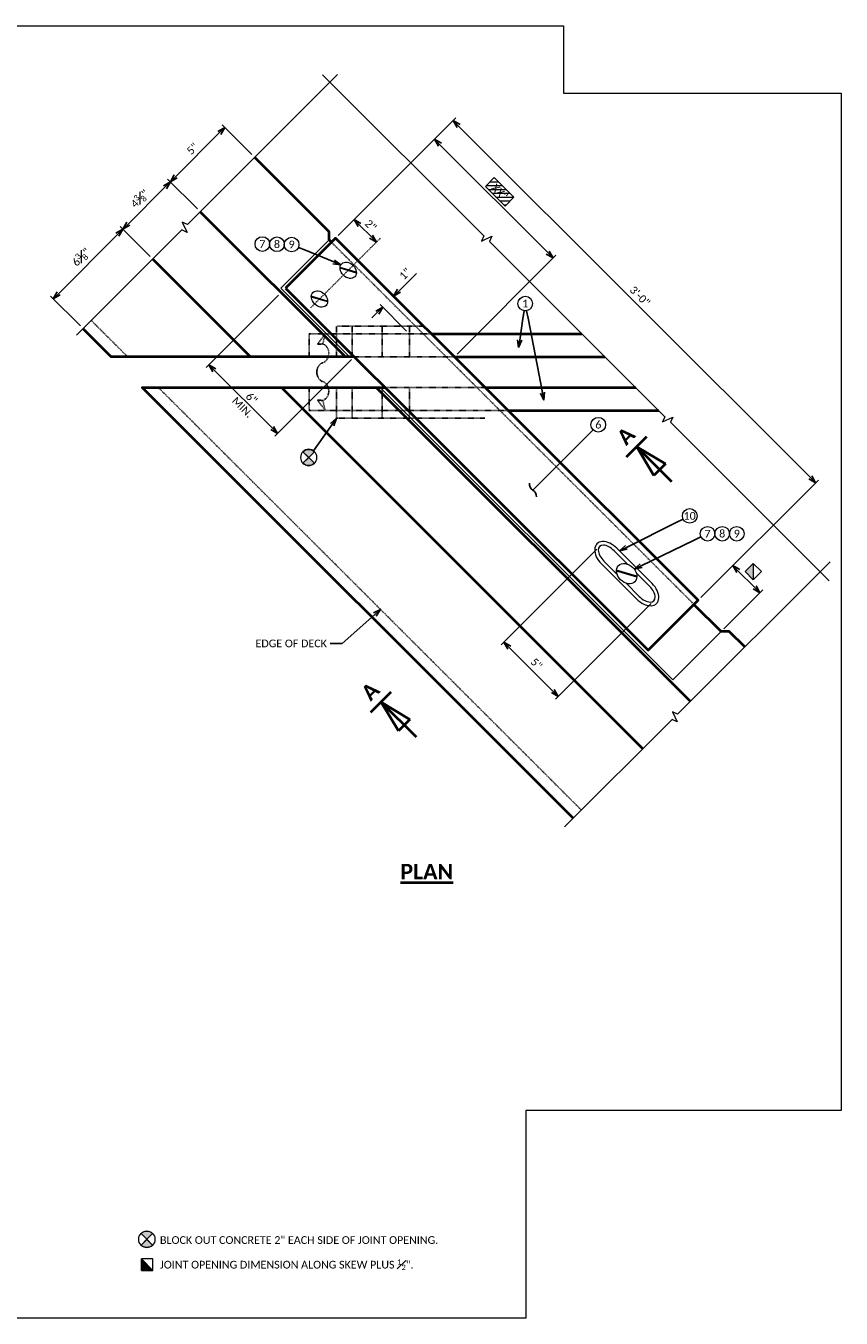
# Model space of a CAD drawing. Header units: metres. Extents: x -113 to 509, y -50 to 519.
# Tile 239 of 240: x 106 to 265, y 267 to 519. Entities that reach past the tile are written whole.
import ezdxf
from ezdxf import colors
from ezdxf.entities.mleader import LeaderData, LeaderLine
from ezdxf.enums import TextEntityAlignment as Align
from ezdxf.math import Vec2, Vec3

# ---------------------------------------------------------------- set-up
doc = ezdxf.new("R2010")
doc.units = ezdxf.units.M
doc.header["$MEASUREMENT"] = 0
doc.linetypes.add('Wisdot2', pattern=[0.125, 0.0625, -0.0625])
doc.linetypes.add('Wisdot4', pattern=[0.28125, 0.125, -0.0625, 0.03125, -0.0625])
for name, color, linetype, lineweight in [('B_ANNO', 7, 'Continuous', 18), ('B_ANNO_BREAK', 7, 'Continuous', 18), ('B_ANNO_DIM', 7, 'Continuous', 18), ('B_ANNO_SYMB', 7, 'Continuous', 18), ('B_ANNO_TEXT', 7, 'Continuous', 18), ('B_ANNO_TEXT_TITLE', 7, 'Continuous', 40), ('B_CNTR', 1, 'Wisdot4', 18), ('B_DETAIL', 7, 'Continuous', 18), ('B_DETAIL_HIDDEN', 7, 'Wisdot2', 25), ('B_DETAIL_OBJ', 7, 'Continuous', 40)]:
    doc.layers.add(name, color=color, linetype=linetype, lineweight=lineweight)
doc.layers.add('B_ANNO_DESIGN_NOTES', color=1, linetype='Continuous', lineweight=18, true_color=0xff0000)
doc.layers.add('B_ANNO_NOPLOT', color=47, linetype='Continuous', lineweight=18, plot=False)
doc.styles.add('Annotative', font='calibri.ttf', dxfattribs={"height": 0.0625})
doc.styles.get("Standard").update_dxf_attribs({"font": 'calibri.ttf'})
doc.styles.add('Title', font='calibrib.ttf', dxfattribs={"height": 0.125})
doc.dimstyles.new('Annotative', dxfattribs={"dimscale": 0, "dimtxt": 0.0625, "dimasz": 0.0625, "dimexe": 0.03125, "dimexo": 0.03125, "dimgap": 0.03125, "dimtad": 1, "dimdec": 3, "dimzin": 3, "dimdsep": 46, "dimlunit": 4, "dimtxsty": 'Standard', "dimblk": 'OPEN30', "dimcen": 0.03125, "dimaunit": 1, "dimadec": 0, "dimazin": 3, "dimtfac": 0.75, "dimtdec": 3, "dimtofl": 0, "dimtmove": 0, "dimatfit": 3, "dimldrblk": 'OPEN30', "dimfxl": 1, "dimtfill": 1, "dimfrac": 1, "dimtolj": 1, "dimtzin": 0, "dimarcsym": 0})

# ---------------------------------------------------------------- blocks, each defined once
blk = doc.blocks.new('square half solid')
at = {"layer": 'B_ANNO_SYMB'}
blk.add_hatch(color=256, dxfattribs=at).paths.add_polyline_path([(-1.125, 1.125), (1.125, -1.125), (-1.125, -1.125)])
at = {"layer": 'B_ANNO_SYMB', "flags": 128}
for points in [[(-1.125, -1.125), (1.125, -1.125), (1.125, 1.125), (-1.125, 1.125), (-1.125, -1.125)], [(-1.125, 1.125), (1.125, -1.125), (-1.125, -1.125), (-1.125, 1.125)]]:
    blk.add_lwpolyline(points, dxfattribs=at)
blk = doc.blocks.new('circle half diag solid')
at = {"layer": 'B_ANNO_SYMB'}
h = blk.add_hatch(color=256, dxfattribs=at)
h.dxf.hatch_style = 1
h.paths.add_polyline_path([(1.12, 1.12), (1.12, 1.12, 0.414216), (-1.12, 1.12), (-1.12, 1.12), (0, 0)])
h.paths.add_polyline_path([(0, 0), (-1.12, -1.12, 0.413943), (1.12, -1.12)])
for p, q in [((-1.12, 1.12), (1.12, -1.12)), ((1.12, 1.12), (-1.12, -1.12))]:
    blk.add_line(p, q, dxfattribs=at)
at = {"layer": 'B_ANNO_SYMB', "flags": 128}
for points in [[(0, 0), (1.12, 1.12), (1.12, 1.12, 0.414216), (-1.12, 1.12), (-1.12, 1.12), (0, 0)], [(1.12, -1.12), (0, 0), (-1.12, -1.12), (-1.12, -1.12, 0.414211), (1.12, -1.12)]]:
    blk.add_lwpolyline(points, format="xyb", dxfattribs=at)
at = {"layer": 'B_ANNO_SYMB'}
blk.add_circle((0, 0), 1.59, dxfattribs=at)
blk = doc.blocks.new('INS_JTSS_SLPFAC_BASE')
at = {"layer": 'B_ANNO_NOPLOT', "flags": 128}
blk.add_lwpolyline([(0, 0), (0, 252), (323.9277, 252), (323.9277, 238.8552), (378, 238.8552), (378, 40.4996), (316.5708, 40.4996), (316.5708, 0)], close=True, dxfattribs=at)
for name, p in [('circle half diag solid', (242.731, 15.375)), ('square half solid', (242.796, 10.4453))]:
    blk.add_blockref(name, p)
at = {"layer": 'B_ANNO_DIM', "lineweight": 30}
for tag, p in [('BAR1', (10.7294, -248.1165)), ('BAR3', (129.0984, -257.5272))]:
    blk.add_attdef(tag, text='', height=1.5, dxfattribs=at).set_placement(p, align=Align.TOP_LEFT)
at = {"layer": 'B_ANNO_DIM', "style": 'Annotative'}
for tag, p in [('BAR2', (96.1024, -274.8563)), ('BAR4', (122.9444, -296.1127))]:
    blk.add_attdef(tag, text='', height=1.5, dxfattribs=at).set_placement(p, align=Align.TOP_LEFT)
at = {"layer": 'B_ANNO_TEXT', "insert": (245.294, 15.979), "char_height": 1.5, "width": 114.451269, "attachment_point": 1, "line_spacing_factor": 0.9, "style": 'Annotative'}
blk.add_mtext('BLOCK OUT CONCRETE 2" EACH SIDE OF JOINT OPENING.\\P\\P{\\A1;JOINT OPENING DIMENSION ALONG SKEW PLUS \\H0.7x;\\S1#2;\\H1.42857x;".}', dxfattribs=at)
at = {"layer": 'B_ANNO_TEXT', "style": 'Annotative'}
for tag, p in [('SS', (321.0554, -84.683)), ('BID#', (275.9705, -312.1489))]:
    blk.add_attdef(tag, p, '', height=1.5, dxfattribs=at)
blk.add_attdef('DIM3', text='', height=1.5, rotation=90, dxfattribs=at).set_placement((10.1258, -92.6066), align=Align.MIDDLE_CENTER)
blk = doc.blocks.new('seal - plan hidden')
at = {"layer": 'B_DETAIL_HIDDEN', "ltscale": 0.5}
for p, q in [((1.05, 5.43), (-0.45, 7.43)), ((-0.45, 7.43), (0, 5.52)), ((0, 5.52), (1.05, 5.43)), ((1.05, -5.43), (-0.45, -7.43)), ((-0.45, -7.43), (0, -5.52)), ((0, -5.52), (1.05, -5.43))]:
    blk.add_line(p, q, dxfattribs=at)
for centre, major_axis, end_param in [((0.35, 3.68), (0, 1.89), 2.905277), ((-0.35, 0), (0, -1.89), 2.905276), ((0.35, -3.68), (0, 1.89), 2.905277)]:
    blk.add_ellipse(centre, major_axis=major_axis, ratio=0.8, start_param=0.236316, end_param=end_param, dxfattribs=at)
blk = doc.blocks.new('*U116')
at = {"layer": 'B_ANNO', "lineweight": 40}
for p, q in [((-1.404, -1.5), (1.404, -1.5)), ((-0.79125, -4.665), (0, -1.5)), ((0, -6.353), (0, -1.5)), ((0, -1.5), (0.79125, -4.665)), ((0.79125, -4.665), (-0.79125, -4.665))]:
    blk.add_line(p, q, dxfattribs=at)
at = {"style": 'Title'}
blk.add_attdef('A', text='', height=1.5, dxfattribs=at).set_placement((0, 0), align=Align.MIDDLE_CENTER)
blk = doc.blocks.new('_Open30')
at = {"color": 0, "linetype": 'ByBlock', "lineweight": -2}
for p, q in [((-1, 0.27), (0, 0)), ((0, 0), (-1, -0.27)), ((0, 0), (-1, 0))]:
    blk.add_line(p, q, dxfattribs=at)
blk = doc.blocks.new('*D2778')
at = {"layer": 'B_ANNO_DIM', "color": 0, "lineweight": -2, "transparency": 16777216}
for p, q in [((280.03, 211.13), (302.95, 234.05)), ((303.48, 232.45), (371.98, 163.96)), ((350.66, 140.51), (373.57, 163.43))]:
    blk.add_line(p, q, dxfattribs=at)
at = {"layer": 'Defpoints', "color": 0, "transparency": 16777216}
for p in [(279.5, 210.6), (373.04, 162.9), (350.13, 139.98)]:
    blk.add_point(p, dxfattribs=at)
at = {"layer": 'B_ANNO_DIM', "color": 0, "lineweight": -2, "transparency": 16777216, "xscale": 1.5, "yscale": 1.5, "zscale": 1.5}
for p, rotation in [((302.42, 233.52), 135.00500567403), ((373.04, 162.9), 315.00500567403)]:
    blk.add_blockref('_Open30', p, dxfattribs=dict(at, rotation=rotation))
at = {"layer": 'B_ANNO_DIM', "color": 0, "transparency": 16777216, "insert": (338.8, 199.28), "char_height": 1.5, "attachment_point": 5, "rotation": 315.005, "bg_fill": 3, "box_fill_scale": 1.25, "bg_fill_color": 256, "bg_fill_true_color": 13158600, "bg_fill_transparency": 0}
blk.add_mtext('\\A1;3\'-0"', dxfattribs=at)
blk = doc.blocks.new('*D2780')
at = {"layer": 'B_ANNO_DIM', "color": 0, "lineweight": -2, "transparency": 16777216}
blk.add_line((286.42, 210.9), (284.17, 213.15), dxfattribs=at)
at = {"layer": 'Defpoints', "color": 0, "transparency": 16777216}
for p in [(283.11, 214.21), (283.11, 214.21), (287.48, 209.84)]:
    blk.add_point(p, dxfattribs=at)
at = {"layer": 'B_ANNO_DIM', "color": 0, "lineweight": -2, "transparency": 16777216, "xscale": 1.5, "yscale": 1.5, "zscale": 1.5}
for p, rotation in [((283.11, 214.21), 135.00500567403), ((287.48, 209.84), 315.00500567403)]:
    blk.add_blockref('_Open30', p, dxfattribs=dict(at, rotation=rotation))
at = {"layer": 'B_ANNO_DIM', "color": 0, "transparency": 16777216, "insert": (286.36, 213.09), "char_height": 1.5, "attachment_point": 5, "rotation": 315.005, "bg_fill": 3, "box_fill_scale": 1.25, "bg_fill_color": 256, "bg_fill_true_color": 13158600, "bg_fill_transparency": 0}
blk.add_mtext('\\A1;2"', dxfattribs=at)
blk = doc.blocks.new('*D2803')
at = {"layer": 'B_ANNO_DIM', "color": 0, "lineweight": -2, "transparency": 16777216}
for p, q in [((263.2, 226.89), (257.38, 232.71)), ((256.85, 231.12), (248.37, 222.64)), ((252.59, 216.29), (246.78, 222.1))]:
    blk.add_line(p, q, dxfattribs=at)
at = {"layer": 'Defpoints', "color": 0, "transparency": 16777216}
for p in [(263.73, 226.36), (247.31, 221.57), (253.13, 215.76)]:
    blk.add_point(p, dxfattribs=at)
at = {"layer": 'B_ANNO_DIM', "color": 0, "lineweight": -2, "transparency": 16777216, "xscale": 1.5, "yscale": 1.5, "zscale": 1.5}
for p, rotation in [((257.91, 232.18), 45.00500567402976), ((247.31, 221.57), 225.0050056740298)]:
    blk.add_blockref('_Open30', p, dxfattribs=dict(at, rotation=rotation))
at = {"layer": 'B_ANNO_DIM', "color": 0, "transparency": 16777216, "insert": (251.62, 228.03), "char_height": 1.5, "attachment_point": 5, "rotation": 45.005, "bg_fill": 3, "box_fill_scale": 1.25, "bg_fill_color": 256, "bg_fill_true_color": 13158600, "bg_fill_transparency": 0}
blk.add_mtext('\\A1;5"', dxfattribs=at)
blk = doc.blocks.new('*D2711')
at = {"layer": 'B_ANNO_DIM', "color": 0, "lineweight": -2, "transparency": 16777216}
for p, q in [((237.01, 211.28), (225.56, 199.83)), ((229.79, 193.48), (223.97, 199.3))]:
    blk.add_line(p, q, dxfattribs=at)
at = {"layer": 'Defpoints', "color": 0, "transparency": 16777216}
for p in [(238.07, 212.34), (224.5, 198.77), (230.32, 192.95)]:
    blk.add_point(p, dxfattribs=at)
at = {"layer": 'B_ANNO_DIM', "color": 0, "lineweight": -2, "transparency": 16777216, "xscale": 1.5, "yscale": 1.5, "zscale": 1.5}
for p, rotation in [((238.07, 212.34), 45.00500567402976), ((224.5, 198.77), 225.0050056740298)]:
    blk.add_blockref('_Open30', p, dxfattribs=dict(at, rotation=rotation))
at = {"layer": 'B_ANNO_DIM', "color": 0, "transparency": 16777216, "insert": (229.93, 206.9), "char_height": 1.5, "attachment_point": 5, "rotation": 45.005, "bg_fill": 3, "box_fill_scale": 1.25, "bg_fill_color": 256, "bg_fill_true_color": 13158600, "bg_fill_transparency": 0}
blk.add_mtext('\\A1;6{\\H0.75x;\\S3#8;}"', dxfattribs=at)
blk = doc.blocks.new('*D2547')
at = {"layer": 'B_ANNO_DIM', "color": 0, "lineweight": -2, "transparency": 16777216}
for p, q in [((299.83, 228.8), (320.84, 207.79)), ((303.17, 187.99), (322.43, 207.26))]:
    blk.add_line(p, q, dxfattribs=at)
at = {"layer": 'Defpoints', "color": 0, "transparency": 16777216}
for p in [(298.77, 229.87), (321.9, 206.73), (302.64, 187.46)]:
    blk.add_point(p, dxfattribs=at)
at = {"layer": 'B_ANNO_DIM', "color": 0, "lineweight": -2, "transparency": 16777216, "xscale": 1.5, "yscale": 1.5, "zscale": 1.5}
for p, rotation in [((298.77, 229.87), 135.00500567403), ((321.9, 206.73), 315.00500567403)]:
    blk.add_blockref('_Open30', p, dxfattribs=dict(at, rotation=rotation))
blk = doc.blocks.new('*D2534')
at = {"layer": 'B_ANNO_DIM', "color": 0, "lineweight": -2, "transparency": 16777216}
for p, q in [((291.88, 200.34), (295.25, 203.71)), ((293.35, 192.49), (288.16, 197.68)), ((287.63, 196.09), (286.57, 195.03))]:
    blk.add_line(p, q, dxfattribs=at)
at = {"layer": 'Defpoints', "color": 0, "transparency": 16777216}
for p in [(290.82, 199.28), (290.82, 199.28), (293.88, 191.96)]:
    blk.add_point(p, dxfattribs=at)
at = {"layer": 'B_ANNO_DIM', "color": 0, "lineweight": -2, "transparency": 16777216, "xscale": 1.5, "yscale": 1.5, "zscale": 1.5}
for p, rotation in [((290.82, 199.28), 225.0050056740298), ((288.69, 197.15), 45.00500567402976)]:
    blk.add_blockref('_Open30', p, dxfattribs=dict(at, rotation=rotation))
at = {"layer": 'B_ANNO_DIM', "color": 0, "transparency": 16777216, "insert": (293.03, 203.62), "char_height": 1.5, "attachment_point": 5, "rotation": 45.005, "bg_fill": 3, "box_fill_scale": 1.25, "bg_fill_color": 256, "bg_fill_true_color": 13158600, "bg_fill_transparency": 0}
blk.add_mtext('\\A1;1"', dxfattribs=at)
blk = doc.blocks.new('*D2504')
at = {"layer": 'B_ANNO_DIM', "color": 0, "lineweight": -2, "transparency": 16777216}
for p, q in [((361.12, 142.52), (357.96, 145.69)), ((355.15, 134.43), (362.72, 141.99))]:
    blk.add_line(p, q, dxfattribs=at)
at = {"layer": 'Defpoints', "color": 0, "transparency": 16777216}
for p in [(356.9, 146.75), (356.9, 146.75), (354.62, 133.9)]:
    blk.add_point(p, dxfattribs=at)
at = {"layer": 'B_ANNO_DIM', "color": 0, "lineweight": -2, "transparency": 16777216, "xscale": 1.5, "yscale": 1.5, "zscale": 1.5}
for p, rotation in [((356.9, 146.75), 135.00500567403), ((362.19, 141.46), 315.00500567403)]:
    blk.add_blockref('_Open30', p, dxfattribs=dict(at, rotation=rotation))
blk = doc.blocks.new('_Integral')
at = {"color": 0, "linetype": 'ByBlock', "lineweight": -2}
for centre, start, end in [((0.439, 0.118), 129, 195), ((-0.439, -0.118), 309, 15)]:
    blk.add_arc(centre, 0.454, start, end, dxfattribs=at)
blk = doc.blocks.new('screw head - plan')
at = {"layer": 'B_DETAIL'}
for p, q in [((-0.854, 1.402), (0.72, -1.52)), ((-0.724, 1.528), (0.852, -1.394))]:
    blk.add_line(p, q, dxfattribs=at)
blk.add_ellipse((-0.002, 0.004), major_axis=(0, -1.8), ratio=0.75, dxfattribs=at)
blk = doc.blocks.new('*D2728')
at = {"layer": 'B_ANNO_DIM', "color": 0, "lineweight": -2, "transparency": 16777216}
for p, q in [((268.37, 199.46), (254.29, 185.38)), ((282.62, 186.93), (267.68, 171.99)), ((255.88, 184.85), (267.15, 173.58))]:
    blk.add_line(p, q, dxfattribs=at)
at = {"layer": 'Defpoints', "color": 0, "transparency": 16777216}
for p in [(268.9, 199.99), (283.15, 187.46), (268.21, 172.52)]:
    blk.add_point(p, dxfattribs=at)
at = {"layer": 'B_ANNO_DIM', "color": 0, "lineweight": -2, "transparency": 16777216, "xscale": 1.5, "yscale": 1.5, "zscale": 1.5}
for p, rotation in [((254.82, 185.91), 135.0050056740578), ((268.21, 172.52), 315.0050056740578)]:
    blk.add_blockref('_Open30', p, dxfattribs=dict(at, rotation=rotation))
at = {"layer": 'B_ANNO_DIM', "color": 0, "transparency": 16777216, "insert": (262.25, 178.49), "char_height": 1.5, "attachment_point": 5, "rotation": 315.005}
blk.add_mtext('\\A1;6"\\PMIN.', dxfattribs=at)
blk = doc.blocks.new('*D2526')
at = {"layer": 'B_ANNO_DIM', "color": 0, "lineweight": -2, "transparency": 16777216}
for p, q in [((330.4, 149.95), (311.76, 131.3)), ((341.01, 139.34), (322.36, 120.7)), ((321.83, 122.29), (313.35, 130.77))]:
    blk.add_line(p, q, dxfattribs=at)
at = {"layer": 'Defpoints', "color": 0, "transparency": 16777216}
for p in [(330.93, 150.48), (341.54, 139.87), (312.29, 131.83)]:
    blk.add_point(p, dxfattribs=at)
at = {"layer": 'B_ANNO_DIM', "color": 0, "lineweight": -2, "transparency": 16777216, "xscale": 1.5, "yscale": 1.5, "zscale": 1.5}
for p, rotation in [((312.29, 131.83), 135.0050056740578), ((322.89, 121.23), 315.0050056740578)]:
    blk.add_blockref('_Open30', p, dxfattribs=dict(at, rotation=rotation))
at = {"layer": 'B_ANNO_DIM', "color": 0, "transparency": 16777216, "insert": (318.66, 127.6), "char_height": 1.5, "attachment_point": 5, "rotation": 315.005, "bg_fill": 3, "box_fill_scale": 1.25, "bg_fill_color": 256, "bg_fill_true_color": 13158600, "bg_fill_transparency": 0}
blk.add_mtext('\\A1;5"', dxfattribs=at)
blk = doc.blocks.new('screw head with slot - plan')
at = {"layer": 'B_DETAIL'}
for p, q in [((-2.14, -4.86), (-2.14, 4.85)), ((-1.42, 1.22), (-1.42, 4.85)), ((1.42, 1.23), (1.42, 4.85)), ((2.14, -4.86), (2.14, 4.85)), ((-1.06, 1.75), (0.9, -1.9)), ((-0.9, 1.9), (1.07, -1.75)), ((-1.42, -4.86), (-1.42, -1.22)), ((1.42, -4.86), (1.42, -1.23))]:
    blk.add_line(p, q, dxfattribs=at)
for centre, major_axis, ratio in [((0, 4.85), (0, -3.37), 0.634157), ((0, 4.85), (0, -2.65), 0.534693), ((0, -4.85), (0, 3.37), 0.634157), ((0, -4.85), (0, 2.65), 0.534693)]:
    blk.add_ellipse(centre, major_axis=major_axis, ratio=ratio, start_param=1.570796, end_param=4.712389, dxfattribs=at)
blk.add_ellipse((0, 0), major_axis=(0, -2.25), ratio=0.75, dxfattribs=at)
blk = doc.blocks.new('*D2587')
at = {"layer": 'B_ANNO_DIM', "color": 0, "lineweight": -2, "transparency": 16777216}
for p, q in [((246.25, 220.51), (239.13, 213.4)), ((243.36, 207.05), (237.54, 212.87))]:
    blk.add_line(p, q, dxfattribs=at)
at = {"layer": 'Defpoints', "color": 0, "transparency": 16777216}
for p in [(247.31, 221.57), (238.07, 212.34), (243.89, 206.52)]:
    blk.add_point(p, dxfattribs=at)
at = {"layer": 'B_ANNO_DIM', "color": 0, "lineweight": -2, "transparency": 16777216, "xscale": 1.5, "yscale": 1.5, "zscale": 1.5}
for p, rotation in [((247.31, 221.57), 45.00500567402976), ((238.07, 212.34), 225.0050056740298)]:
    blk.add_blockref('_Open30', p, dxfattribs=dict(at, rotation=rotation))
at = {"layer": 'B_ANNO_DIM', "color": 0, "transparency": 16777216, "insert": (241.34, 218.3), "char_height": 1.5, "attachment_point": 5, "rotation": 45.005, "bg_fill": 3, "box_fill_scale": 1.25, "bg_fill_color": 256, "bg_fill_true_color": 13158600, "bg_fill_transparency": 0}
blk.add_mtext('\\A1;4{\\H0.75x;\\S3#8;}"', dxfattribs=at)
blk = doc.blocks.new('*U2432')
at = {"layer": 'B_ANNO_BREAK', "flags": 128}
for points in [[(279.905, 242.5404), (250.6245, 213.2548), (249.6301, 213.7184), (250.5576, 211.7298), (249.5633, 212.1934), (229.0597, 191.6863)], [(276.9769, 242.462), (308.4167, 211.0277), (307.9531, 210.0334), (309.9417, 210.9609), (309.4781, 209.9665), (343.6707, 175.7799), (343.2071, 174.7856), (345.1956, 175.7131), (344.7321, 174.7187), (375.6995, 143.7567)], [(375.8346, 147.5015), (346.1191, 117.7807), (345.1247, 118.2443), (346.0522, 116.2557), (345.0579, 116.7193), (324.1256, 95.7834)]]:
    blk.add_lwpolyline(points, dxfattribs=at)
at = {"layer": 'B_ANNO_NOPLOT', "flags": 128}
blk.add_lwpolyline([(0, 0), (0, 252), (323.9277, 252), (323.9277, 238.8552), (378, 238.8552), (378, 40.4996), (316.5708, 40.4996), (316.5708, 0)], close=True, dxfattribs=at)
blk.add_lwpolyline([(0, 0), (0, 252), (323.9277, 252), (323.9277, 238.8552), (378, 238.8552), (378, 40.4996), (316.5708, 40.4996), (316.5708, 0)], close=True, dxfattribs=at)
at = {"layer": 'B_ANNO_SYMB'}
for centre in [(265.2364, 209.4513), (268.087, 209.4029), (270.9377, 209.3545)]:
    blk.add_circle(centre, 1.4255, dxfattribs=at)
at = {"layer": 'B_DETAIL_HIDDEN'}
for p, q in [((238.989, 187.464), (231.9124, 194.5394)), ((274.3832, 191.964), (298.1366, 191.964)), ((274.3832, 187.464), (274.3832, 191.964)), ((296.4891, 193.464), (279.7063, 193.464)), ((279.7063, 187.464), (279.7063, 193.464)), ((282.7098, 187.464), (282.7098, 193.464)), ((288.5681, 187.464), (288.5681, 193.464)), ((293.8841, 187.464), (293.8841, 193.464)), ((302.6376, 187.464), (283.1532, 187.464)), ((327.405, 99.0634), (244.99, 181.464)), ((274.3832, 176.964), (274.3832, 181.464)), ((279.7063, 175.464), (279.7063, 181.464)), ((282.7098, 175.464), (282.7098, 181.464)), ((288.5681, 175.464), (288.5681, 181.464)), ((308.639, 181.464), (289.1545, 181.464)), ((293.8841, 175.464), (293.8841, 181.464)), ((274.3832, 176.964), (313.14, 176.964)), ((308.5727, 175.464), (279.7063, 175.464))]:
    blk.add_line(p, q, dxfattribs=at)
at = {"layer": 'B_DETAIL_OBJ'}
for p, q in [((262.9455, 187.464), (243.8886, 206.5177)), ((298.1366, 191.964), (327.4837, 191.964)), ((302.6376, 187.464), (331.9845, 187.464)), ((308.639, 181.464), (337.9856, 181.464)), ((313.14, 176.964), (342.4864, 176.964))]:
    blk.add_line(p, q, dxfattribs=at)
at = {"layer": 'B_DETAIL_OBJ', "flags": 128}
for points in [[(278.7057, 209.7996), (278.239, 210.2663), (278.2389, 211.8572), (263.7305, 226.3631)], [(283.1532, 187.464), (235.8067, 187.464), (230.3215, 192.9483)], [(325.8142, 97.4723), (241.8078, 181.464), (289.1545, 181.464)], [(359.2251, 130.889), (356.2142, 133.8993), (354.6232, 133.8992), (349.3348, 139.1867)]]:
    blk.add_lwpolyline(points, dxfattribs=at)
at = {"color": 7, "linetype": 'Continuous', "lineweight": 18, "rotation": 180}
blk.add_blockref('seal - plan hidden', (277.014, 184.464), dxfattribs=at)
at = {"xscale": -1}
blk.add_blockref('circle half diag solid', (274.2643, 167.8291), dxfattribs=at)
at = {"layer": 'B_ANNO_DIM', "xscale": 2, "yscale": 2, "zscale": 2, "rotation": 45.00500567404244}
for p in [(336.0615, 172.0565), (286.259, 122.2454)]:
    blk.add_blockref('*U116', p, dxfattribs=at).add_auto_attribs({'A': 'A'})
at = {"layer": 'B_ANNO_TEXT', "char_height": 1.5, "width": 3.563823, "attachment_point": 5, "rotation": 359.028111, "style": 'Annotative'}
for s, insert in [('7', (265.2364, 209.4513)), ('8', (268.0887, 209.4152)), ('9', (270.9393, 209.3668))]:
    blk.add_mtext(s, dxfattribs=dict(at, insert=insert))
at = {"layer": 'B_ANNO_TEXT_TITLE', "insert": (292.1393, 88.5836, -1.6845), "char_height": 3, "attachment_point": 1, "line_spacing_factor": 0.8, "style": 'Title'}
blk.add_mtext('\\pxqc;{\\LPLAN}', dxfattribs=at)
at = {"layer": 'B_ANNO_DIM'}
ml = blk.add_multileader_mtext('Standard', dxfattribs=at)
ml.set_content('EDGE OF DECK', color=256)
ml.set_leader_properties()
ml.set_arrow_properties(name='OPEN30')
ml.build(insert=Vec2(0, 0))
ml.multileader.update_dxf_attribs({"text_right_attachment_type": 3, "dogleg_length": 0.0625, "arrow_head_size": 1.5, "scale": 24})
ctx = ml.context
ctx.base_point, ctx.scale, ctx.char_height, ctx.arrow_head_size, ctx.landing_gap_size, ctx.plane_origin = Vec3(263.1496, 131.5572), 24, 1.5, 1.5, 0.75, Vec3(289.2114, 131.5422)
ctx.right_attachment = 3
notes = []
notes.append((ctx, [(0, (1, 1, 0), (279.9623, 131.5422), (-1, 0), 1.5, [(0, [(288.2521, 138.2096), (280.8137, 131.5422), (280.388, 131.5422)], 0, [])])]))
ctx.mtext.insert, ctx.mtext.flow_direction = Vec3(263.8996, 132.3182), 5
for ctx, leaders in notes:
    for number, flags, end, landing, length, lines in leaders:
        leader = LeaderData()
        leader.index, (leader.has_last_leader_line, leader.has_dogleg_vector, leader.attachment_direction) = number, flags
        leader.last_leader_point, leader.dogleg_vector, leader.dogleg_length = Vec3(end), Vec3(landing), length
        for number, points, colour, breaks in lines:
            line = LeaderLine()
            line.index, line.vertices, line.color, line.breaks = number, Vec3.list(points), colors.encode_raw_color(colour), breaks
            leader.lines.append(line)
        ctx.leaders.append(leader)
dim = blk.add_linear_dim(base=(247.3057, 221.5745), p1=(263.7305, 226.3631), p2=(253.1252, 215.756), angle=225.005006, dimstyle='Annotative', override={"dimlfac": 0.333}, dxfattribs=at)
dim.commit()
dim.dimension.update_dxf_attribs({"geometry": '*D2803', "text_midpoint": (252.6925, 226.9623), "dimtype": 160})
for base, p1, p2, angle, override, picture, middle in [((373.0442, 162.9003), (279.5012, 210.5952), (350.1302, 139.9823), 315.005006, {"dimlfac": 0.361}, '*D2778', (338.8043, 199.2815)), ((224.502, 198.7668), (238.069, 212.3362), (230.3215, 192.9483), 225.005006, {"dimlfac": 0.333}, '*D2711', (229.9322, 206.9046))]:
    dim = blk.add_linear_dim(base=base, p1=p1, p2=p2, angle=angle, dimstyle='Annotative', override=override, dxfattribs=at)
    dim.commit()
    dim.dimension.update_dxf_attribs({"geometry": picture, "text_midpoint": middle})
at = {"layer": 'B_ANNO_DESIGN_NOTES'}
h = blk.add_hatch(dxfattribs=at)
h.set_pattern_fill('ANSI31', color=256, scale=6, angle=-44.943976)
h.set_pattern_definition([(0.05602, (-82.86356, 302.913), (-0.0007334, 0.7499996), [])])
h.paths.add_polyline_path([(312.5237, 216.8348), (314.2603, 218.5749), (310.4308, 222.397), (308.6941, 220.6569)])
blk.add_lwpolyline([(310.4308, 222.397), (314.2603, 218.5749), (312.5237, 216.8348), (308.6941, 220.6569)], close=True, dxfattribs=at)
at = {"layer": 'B_ANNO_SYMB'}
for centre in [(316.4463, 197.8405), (330.692, 174.2185), (348.4964, 156.438), (351.977, 152.958), (354.8281, 152.958), (357.6791, 152.958)]:
    blk.add_circle(centre, 1.4255, dxfattribs=at)
at = {"layer": 'B_DETAIL', "flags": 128}
blk.add_lwpolyline([(288.22, 181.464), (345.1987, 124.4991), (354.5972, 133.8992)], dxfattribs=at)
at = {"layer": 'B_DETAIL_OBJ'}
for p, q in [((281.4213, 187.464), (253.1248, 215.7556)), ((339.3812, 111.0417), (268.9466, 181.464)), ((348.6175, 120.2796), (287.4223, 181.464))]:
    blk.add_line(p, q, dxfattribs=at)
for name, p, rotation in [('screw head - plan', (281.9681, 204.3344), 225.0050056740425), ('screw head - plan', (276.3645, 198.7298), 225.0050056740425), ('square half solid', (360.8924, 145.5821), 315.0050056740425)]:
    blk.add_blockref(name, p, dxfattribs=dict(rotation=rotation))
at = {"layer": 'B_ANNO_TEXT', "char_height": 1.5, "width": 3.563823, "attachment_point": 5, "style": 'Annotative'}
for s, insert in [('1', (316.4463, 197.8405)), ('6', (330.692, 174.2185)), ('10', (348.4964, 156.438)), ('7', (351.977, 152.958)), ('8', (354.8295, 152.9703)), ('9', (357.6806, 152.9703))]:
    blk.add_mtext(s, dxfattribs=dict(at, insert=insert))
at = {"layer": 'B_ANNO_TEXT', "style": 'Annotative'}
blk.add_attdef('DIM2', text='', height=1.5, rotation=315.056024, dxfattribs=at).set_placement((311.4772, 219.6159), align=Align.MIDDLE_CENTER)
at = {"layer": 'B_ANNO_DIM'}
for base, p1, p2, text, override, picture, middle in [((321.9037, 206.7335), (298.7679, 229.8652), (302.6376, 187.464), ' ', {"dimlfac": 0.36}, '*D2547', (308.6202, 220.0146)), ((268.2137, 172.522), (268.8955, 199.9876), (283.1532, 187.464), '6"\\XMIN.', {"dimlfac": 0.36, "dimtfill": 0}, '*D2728', (262.2493, 178.4853))]:
    dim = blk.add_linear_dim(base=base, p1=p1, p2=p2, angle=315.005006, text=text, dimstyle='Annotative', override=override, dxfattribs=at)
    dim.commit()
    dim.dimension.update_dxf_attribs({"geometry": picture, "text_midpoint": middle, "dimtype": 160})
for base, p1, p2, picture, middle in [((238.069, 212.3362), (247.3057, 221.5745), (243.8886, 206.5177), '*D2587', (241.3394, 218.3031)), ((290.8205, 199.2785), (293.8841, 191.964), (290.8205, 199.2785), '*D2534', (293.034, 203.6164))]:
    dim = blk.add_linear_dim(base=base, p1=p1, p2=p2, angle=225.005006, dimstyle='Annotative', override={"dimlfac": 0.333}, dxfattribs=at)
    dim.commit()
    dim.dimension.update_dxf_attribs({"geometry": picture, "text_midpoint": middle})
dim = blk.add_linear_dim(base=(283.1138, 214.2085), p1=(287.4808, 209.8423), p2=(283.1138, 214.2085), angle=315.005006, text='2"', dimstyle='Annotative', dxfattribs=at)
dim.commit()
dim.dimension.update_dxf_attribs({"geometry": '*D2780', "text_midpoint": (286.3632, 213.0914)})
dim = blk.add_linear_dim(base=(356.8969, 146.7502), p1=(354.6232, 133.8992), p2=(356.8969, 146.7502), angle=315.005006, text=' ', dimstyle='Annotative', dxfattribs=at)
dim.commit()
dim.dimension.update_dxf_attribs({"geometry": '*D2504', "text_midpoint": (359.5412, 144.1064), "dimtype": 160})
ml = blk.add_multileader_mtext('Standard', dxfattribs=at)
ml.set_content('', color=256)
ml.set_leader_properties()
ml.set_arrow_properties(name='OPEN30')
ml.build(insert=Vec2(0, 0))
ml.multileader.update_dxf_attribs({"text_right_attachment_type": 3, "dogleg_length": 0.0625, "arrow_head_size": 1.5, "scale": 24})
ctx = ml.context
ctx.base_point, ctx.scale, ctx.char_height, ctx.arrow_head_size, ctx.landing_gap_size, ctx.plane_origin, ctx.plane_x_axis, ctx.plane_y_axis = Vec3(272.2545, 208.8085), 24, 1.5, 1.5, 0.75, Vec3(276.8527, 206.9018), Vec3(-0.92373427, 0.38303393), Vec3(-0.38303393, -0.92373427)
ctx.right_attachment = 3
notes = []
notes.append((ctx, [(0, (1, 1, 0), (273.6401, 208.234), (-0.92373427, 0.38303393), 1.5, [(0, [(280.528, 205.3778), (273.6401, 208.234), (273.6401, 208.234)], 0, [])])]))
ctx.mtext.insert, ctx.mtext.text_direction, ctx.mtext.rotation, ctx.mtext.flow_direction = Vec3(271.849, 209.7886), Vec3(0.92373427, -0.38303393), 5.89010682, 5
ml = blk.add_multileader_mtext('Standard', dxfattribs=at)
ml.set_content('', color=256)
ml.set_leader_properties()
ml.set_arrow_properties(name='OPEN30')
ml.build(insert=Vec2(0, 0))
ml.multileader.update_dxf_attribs({"text_right_attachment_type": 3, "dogleg_length": 0.0625, "arrow_head_size": 1.5, "scale": 24})
ctx = ml.context
ctx.base_point, ctx.scale, ctx.char_height, ctx.arrow_head_size, ctx.landing_gap_size, ctx.plane_origin, ctx.plane_x_axis, ctx.plane_y_axis = Vec3(316.233, 196.431), 24, 1.5, 1.5, 0.75, Vec3(315.4881, 191.5092), Vec3(0.14962967, 0.98874211), Vec3(-0.98874211, 0.14962967)
ctx.right_attachment = 3
notes.append((ctx, [(0, (1, 1, 0), (316.0085, 194.9479), (0.14962967, 0.98874211), 1.5, [(0, [(315.1465, 189.2516), (316.0085, 194.9479), (316.0085, 194.9479)], 0, [])])]))
ctx.mtext.insert, ctx.mtext.text_direction, ctx.mtext.rotation, ctx.mtext.flow_direction = Vec3(317.0867, 197.0604), Vec3(-0.14962967, -0.98874211), 4.56219527, 5
ml = blk.add_multileader_mtext('Standard', dxfattribs=at)
ml.set_content('', color=256)
ml.set_leader_properties()
ml.set_arrow_properties(name='OPEN30')
ml.build(insert=Vec2(0, 0))
ml.multileader.update_dxf_attribs({"text_right_attachment_type": 3, "dogleg_length": 0.0625, "arrow_head_size": 1.5, "scale": 24})
ctx = ml.context
ctx.base_point, ctx.scale, ctx.char_height, ctx.arrow_head_size, ctx.landing_gap_size, ctx.plane_origin, ctx.plane_x_axis, ctx.plane_y_axis = Vec3(316.7165, 196.4408), 24, 1.5, 1.5, 0.75, Vec3(317.66, 191.5532), Vec3(-0.18954192, 0.98187263), Vec3(-0.98187263, -0.18954192)
ctx.right_attachment = 3
notes.append((ctx, [(0, (1, 1, 0), (317.0008, 194.968), (-0.18954192, 0.98187263), 1.5, [(0, [(320.0835, 178.9987), (317.0008, 194.968), (317.0008, 194.968)], 0, [])])]))
ctx.mtext.insert, ctx.mtext.text_direction, ctx.mtext.rotation, ctx.mtext.flow_direction = Vec3(317.3107, 197.3194), Vec3(0.18954192, -0.98187263), 4.90308457, 5
ml = blk.add_multileader_mtext('Standard', dxfattribs=at)
ml.set_content('', color=256)
ml.set_leader_properties()
ml.set_arrow_properties(name='OPEN30')
ml.build(insert=Vec2(0, 0))
ml.multileader.update_dxf_attribs({"text_right_attachment_type": 3, "dogleg_length": 0.0625, "arrow_head_size": 1.5, "scale": 24})
ctx = ml.context
ctx.base_point, ctx.scale, ctx.char_height, ctx.arrow_head_size, ctx.landing_gap_size, ctx.plane_origin, ctx.plane_x_axis, ctx.plane_y_axis = Vec3(274.3152, 167.9015), 24, 1.5, 1.5, 0.75, Vec3(277.981, 173.0439), Vec3(0.58047486, 0.81427817), Vec3(-0.81427817, 0.58047486)
ctx.right_attachment = 3
notes.append((ctx, [(0, (1, 1, 0), (275.9622, 170.2119), (-0.58047486, -0.81427817), 1.3374, [(0, [(279.7063, 175.464), (275.9622, 170.2119), (275.9622, 170.2119)], 0, [])])]))
ctx.mtext.insert, ctx.mtext.text_direction, ctx.mtext.rotation, ctx.mtext.flow_direction = Vec3(274.1398, 168.9476), Vec3(0.58047486, 0.81427817), 0.95148459, 5
ml = blk.add_multileader_mtext('Standard', dxfattribs=at)
ml.set_content('', color=256)
ml.set_leader_properties()
ml.set_arrow_properties(name='INTEGRAL')
ml.build(insert=Vec2(0, 0))
ml.multileader.update_dxf_attribs({"dogleg_length": 0.125, "arrow_head_size": 3, "scale": 24})
ctx = ml.context
ctx.base_point, ctx.scale, ctx.char_height, ctx.arrow_head_size, ctx.landing_gap_size, ctx.plane_origin, ctx.plane_x_axis, ctx.plane_y_axis = Vec3(330.7446, 174.2711), 24, 1.5, 3, 0.75, Vec3(324.112, 167.6374), Vec3(-0.707045, -0.70716856), Vec3(0.70716856, -0.707045)
notes.append((ctx, [(0, (1, 1, 0), (328.4619, 171.9881), (0.707045, 0.70716856), 1.7285, [(0, [(317.9488, 161.4731), (328.4619, 171.9881), (328.4619, 171.9881)], 0, [])])]))
ctx.mtext.insert, ctx.mtext.text_direction, ctx.mtext.rotation, ctx.mtext.flow_direction = Vec3(330.7447, 173.2105), Vec3(-0.707045, -0.70716856), 3.92707818, 5
ml = blk.add_multileader_mtext('Standard', dxfattribs=at)
ml.set_content('', color=256)
ml.set_leader_properties()
ml.set_arrow_properties(name='OPEN30')
ml.build(insert=Vec2(0, 0))
ml.multileader.update_dxf_attribs({"text_right_attachment_type": 3, "dogleg_length": 0.0625, "arrow_head_size": 1.5, "scale": 24})
ctx = ml.context
ctx.base_point, ctx.scale, ctx.char_height, ctx.arrow_head_size, ctx.landing_gap_size, ctx.plane_origin, ctx.plane_x_axis, ctx.plane_y_axis = Vec3(348.5631, 156.4712), 24, 1.5, 1.5, 0.75, Vec3(342.7665, 153.5793), Vec3(-0.89481821, -0.44643069), Vec3(0.44643069, -0.89481821)
ctx.right_attachment = 3
notes.append((ctx, [(0, (1, 1, 0), (345.8786, 155.1319), (0.89481821, 0.44643069), 1.5, [(0, [(334.8174, 149.6134), (345.8786, 155.1319), (345.8786, 155.1319)], 0, [])])]))
ctx.mtext.insert, ctx.mtext.text_direction, ctx.mtext.rotation, ctx.mtext.flow_direction = Vec3(348.2268, 155.4653), Vec3(-0.89481821, -0.44643069), 3.60436514, 5
for ctx, leaders in notes:
    for number, flags, end, landing, length, lines in leaders:
        leader = LeaderData()
        leader.index, (leader.has_last_leader_line, leader.has_dogleg_vector, leader.attachment_direction) = number, flags
        leader.last_leader_point, leader.dogleg_vector, leader.dogleg_length = Vec3(end), Vec3(landing), length
        for number, points, colour, breaks in lines:
            line = LeaderLine()
            line.index, line.vertices, line.color, line.breaks = number, Vec3.list(points), colors.encode_raw_color(colour), breaks
            leader.lines.append(line)
        ctx.leaders.append(leader)
at = {"layer": 'B_CNTR'}
blk.add_line((274.6786, 197.0379), (288.2795, 210.6412), dxfattribs=at)
at = {"layer": 'B_DETAIL', "flags": 128}
blk.add_lwpolyline([(282.219, 187.464), (268.8275, 200.8531), (278.239, 210.2663)], dxfattribs=at)
at = {"layer": 'B_DETAIL_HIDDEN'}
blk.add_line((278.7057, 209.7996), (349.3348, 139.1867), dxfattribs=at)
at = {"layer": 'B_DETAIL_OBJ', "flags": 128}
blk.add_lwpolyline([(269.7609, 200.8532), (340.39, 130.2403), (350.1302, 139.9823), (279.5012, 210.5952), (269.7609, 200.8532)], dxfattribs=at)
at = {"layer": 'B_ANNO_DIM'}
dim = blk.add_linear_dim(base=(312.2855, 131.8334), p1=(341.5366, 139.8746), p2=(330.9291, 150.4802), angle=315.005006, dimstyle='Annotative', override={"dimlfac": 0.333}, dxfattribs=at)
dim.commit()
dim.dimension.update_dxf_attribs({"geometry": '*D2526', "text_midpoint": (318.6576, 127.5991)})
at = {"rotation": 225.0050056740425}
blk.add_blockref('screw head with slot - plan', (336.2337, 145.1769), dxfattribs=at)
at = {"layer": 'B_ANNO_DIM'}
ml = blk.add_multileader_mtext('Standard', dxfattribs=at)
ml.set_content('', color=256)
ml.set_leader_properties()
ml.set_arrow_properties(name='OPEN30')
ml.build(insert=Vec2(0, 0))
ml.multileader.update_dxf_attribs({"text_right_attachment_type": 3, "dogleg_length": 0.0625, "arrow_head_size": 1.5, "scale": 24})
ctx = ml.context
ctx.base_point, ctx.scale, ctx.char_height, ctx.arrow_head_size, ctx.landing_gap_size, ctx.plane_origin, ctx.plane_x_axis, ctx.plane_y_axis = Vec3(350.6932, 152.3383), 24, 1.5, 1.5, 0.75, Vec3(346.2103, 150.1744), Vec3(0.90057414, 0.43470246), Vec3(-0.43470246, 0.90057414)
ctx.right_attachment = 3
notes = []
notes.append((ctx, [(0, (1, 1, 0), (349.3424, 151.6862), (0.90057414, 0.43470246), 1.5, [(0, [(337.6934, 146.0633), (349.3424, 151.6862), (349.3424, 151.6862)], 0, [])])]))
ctx.mtext.insert, ctx.mtext.text_direction, ctx.mtext.rotation, ctx.mtext.flow_direction = Vec3(351.6947, 151.9889), Vec3(-0.90057414, -0.43470246), 3.59130051, 5
for ctx, leaders in notes:
    for number, flags, end, landing, length, lines in leaders:
        leader = LeaderData()
        leader.index, (leader.has_last_leader_line, leader.has_dogleg_vector, leader.attachment_direction) = number, flags
        leader.last_leader_point, leader.dogleg_vector, leader.dogleg_length = Vec3(end), Vec3(landing), length
        for number, points, colour, breaks in lines:
            line = LeaderLine()
            line.index, line.vertices, line.color, line.breaks = number, Vec3.list(points), colors.encode_raw_color(colour), breaks
            leader.lines.append(line)
        ctx.leaders.append(leader)

msp = doc.modelspace()

# ---------------------------------------------------------------- block references
msp.add_blockref('INS_JTSS_SLPFAC_BASE', (-112.83, 266.84))

# ---------------------------------------------------------------- next in the draw order: block references
msp.add_blockref('*U2432', (-112.83, 266.84)).add_auto_attribs({'DIM2': 'XX"'})

doc.saveas('drawing.dxf')
